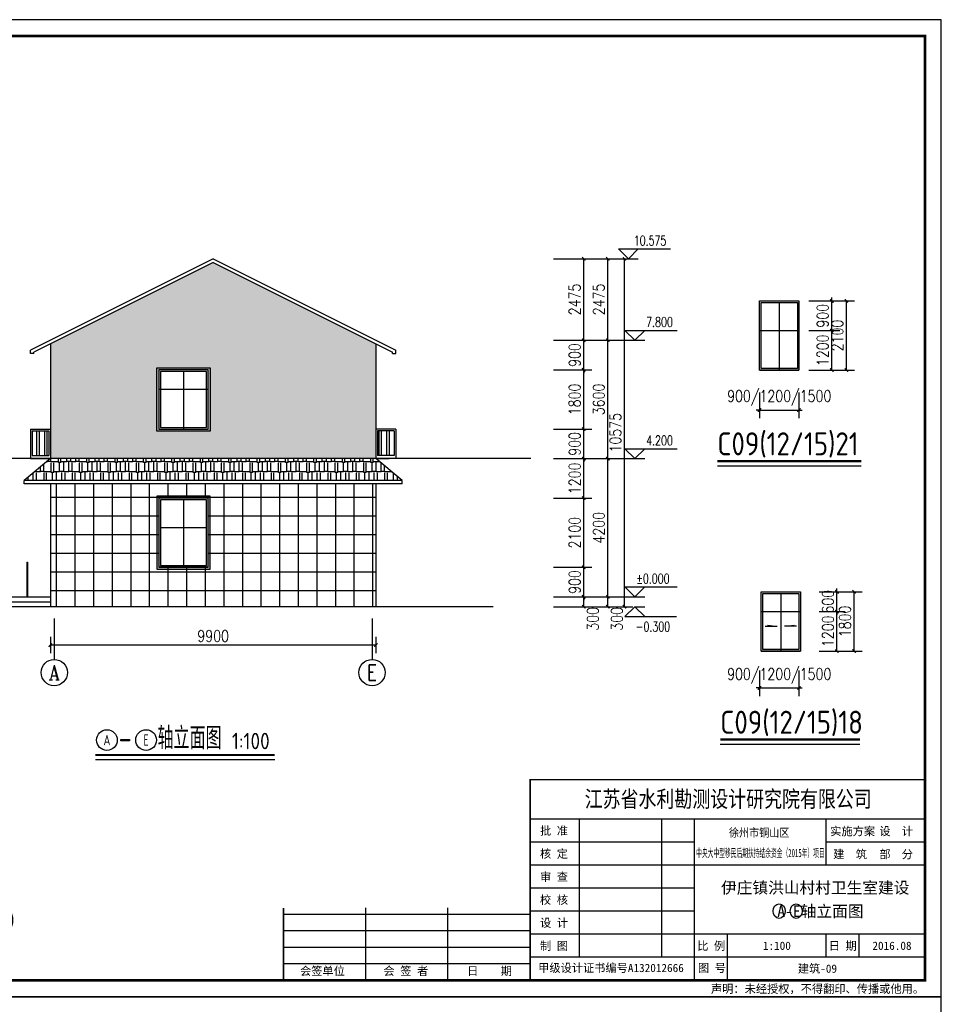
# Model space of a CAD drawing. Extents: x 199962 to 436984, y -16681 to 190402.
# Tile 15 of 36: x 348188 to 376209, y 21076 to 51006. Entities that reach past the tile are written whole.
import ezdxf
from ezdxf.enums import TextEntityAlignment as Align

# ---------------------------------------------------------------- set-up
doc = ezdxf.new("R2010")
doc.units = 0
doc.header["$LTSCALE"] = 1000
doc.header["$MEASUREMENT"] = 0
for name, color, linetype in [('AXIS', 3, 'Continuous'), ('AXIS_TEXT', 7, 'Continuous'), ('DIM_ELEV', 3, 'Continuous'), ('DIM_SYMB', 3, 'Continuous'), ('DOTE', 8, 'Continuous'), ('FURN', 8, 'Continuous'), ('PUB_DIM', 3, 'Continuous'), ('PUB_HATCH', 7, 'Continuous'), ('PUB_TEXT', 7, 'Continuous'), ('WINDOW', 4, 'Continuous'), ('剖面', 8, 'Continuous'), ('图框', 7, 'Continuous'), ('木格栅', 34, 'Continuous'), ('面砖', 8, 'Continuous')]:
    doc.layers.add(name, color=color, linetype=linetype)
doc.styles.add('_TCH_AXIS', font='COMPLEX', dxfattribs={"bigfont": 'GBCBIG'})
doc.styles.add('_TCH_DIM', font='SIMPLEX', dxfattribs={"bigfont": 'GBCBIG'})
doc.styles.add('DIM_FONT', font='simplex.shx', dxfattribs={"width": 0.8})
doc.styles.add('ST', font='SimSun.ttf', dxfattribs={"height": 7})
doc.styles.get("Standard").update_dxf_attribs({"font": 'gbenor.shx', "bigfont": 'gbcbig.shx'})
doc.dimstyles.new('_TCH_ARCH&&100', dxfattribs={"dimtxt": 350, "dimasz": 100, "dimexe": 250, "dimexo": 300, "dimgap": 100, "dimtad": 1, "dimdec": 0, "dimzin": 0, "dimdsep": 46, "dimtxsty": 'DIM_FONT', "dimblk": 'ARCHTICK', "dimcen": 0.09, "dimclrt": 7, "dimazin": 2, "dimtfac": 1, "dimtdec": 0, "dimtix": 1, "dimtmove": 2, "dimatfit": 3, "dimfxl": 0, "dimtolj": 1, "dimtzin": 0, "dimarcsym": 0})

# ---------------------------------------------------------------- blocks, each defined once
blk = doc.blocks.new('_ArchTick')
at = {"color": 0, "linetype": 'ByBlock', "const_width": 0.4}
blk.add_lwpolyline([(-0.5, -0.5), (0.5, 0.5)], dxfattribs=at)
blk = doc.blocks.new('*D103')
at = {"layer": 'Defpoints', "color": 0, "transparency": 16777216}
for p in [(372718, 33615), (373558, 33615), (372718, 31815)]:
    blk.add_point(p, dxfattribs=at)
at = {"layer": 'PUB_DIM', "color": 0, "lineweight": -2, "transparency": 16777216}
for p, q in [((373018, 33615), (373808, 33615)), ((373558, 31815), (373558, 33615)), ((373018, 31815), (373808, 31815))]:
    blk.add_line(p, q, dxfattribs=at)
at = {"layer": 'PUB_DIM', "color": 0, "lineweight": -2, "transparency": 16777216, "xscale": 100, "yscale": 100, "zscale": 100}
for p, rotation in [((373558, 33615), 90), ((373558, 31815), 270)]:
    blk.add_blockref('_ArchTick', p, dxfattribs=dict(at, rotation=rotation))
at = {"layer": 'PUB_DIM', "color": 7, "transparency": 16777216, "insert": (373283, 32715), "char_height": 350, "attachment_point": 5, "rotation": 90, "style": 'DIM_FONT'}
blk.add_mtext('\\A1;1800', dxfattribs=at)
blk = doc.blocks.new('*D104')
at = {"layer": 'Defpoints', "color": 0, "transparency": 16777216}
for p in [(372195, 33615), (373036, 33615), (372195, 33015)]:
    blk.add_point(p, dxfattribs=at)
at = {"layer": 'PUB_DIM', "color": 0, "lineweight": -2, "transparency": 16777216}
for p, q in [((372495, 33615), (373286, 33615)), ((373036, 33615), (373036, 33715)), ((373036, 33015), (373036, 33615)), ((372495, 33015), (373286, 33015)), ((373036, 33015), (373036, 32915))]:
    blk.add_line(p, q, dxfattribs=at)
at = {"layer": 'PUB_DIM', "color": 0, "lineweight": -2, "transparency": 16777216, "xscale": 100, "yscale": 100, "zscale": 100}
for p, rotation in [((373036, 33615), 270), ((373036, 33015), 90)]:
    blk.add_blockref('_ArchTick', p, dxfattribs=dict(at, rotation=rotation))
at = {"layer": 'PUB_DIM', "color": 7, "transparency": 16777216, "insert": (372761, 33315), "char_height": 350, "attachment_point": 5, "rotation": 90, "style": 'DIM_FONT'}
blk.add_mtext('\\A1;600', dxfattribs=at)
blk = doc.blocks.new('*D105')
at = {"layer": 'Defpoints', "color": 0, "transparency": 16777216}
for p in [(372195, 33015), (373036, 33015), (372195, 31815)]:
    blk.add_point(p, dxfattribs=at)
at = {"layer": 'PUB_DIM', "color": 0, "lineweight": -2, "transparency": 16777216}
for p, q in [((372495, 33015), (373286, 33015)), ((373036, 31815), (373036, 33015)), ((372495, 31815), (373286, 31815))]:
    blk.add_line(p, q, dxfattribs=at)
at = {"layer": 'PUB_DIM', "color": 0, "lineweight": -2, "transparency": 16777216, "xscale": 100, "yscale": 100, "zscale": 100}
for p, rotation in [((373036, 33015), 90), ((373036, 31815), 270)]:
    blk.add_blockref('_ArchTick', p, dxfattribs=dict(at, rotation=rotation))
at = {"layer": 'PUB_DIM', "color": 7, "transparency": 16777216, "insert": (372761, 32415), "char_height": 350, "attachment_point": 5, "rotation": 90, "style": 'DIM_FONT'}
blk.add_mtext('\\A1;1200', dxfattribs=at)
blk = doc.blocks.new('*D106')
at = {"layer": 'Defpoints', "color": 0, "transparency": 16777216}
for p in [(372328, 42457), (373324, 42457), (372328, 40357)]:
    blk.add_point(p, dxfattribs=at)
at = {"layer": 'PUB_DIM', "color": 0, "lineweight": -2, "transparency": 16777216}
for p, q in [((372628, 42457), (373574, 42457)), ((373324, 40357), (373324, 42457)), ((372628, 40357), (373574, 40357))]:
    blk.add_line(p, q, dxfattribs=at)
at = {"layer": 'PUB_DIM', "color": 0, "lineweight": -2, "transparency": 16777216, "xscale": 100, "yscale": 100, "zscale": 100}
for p, rotation in [((373324, 42457), 90), ((373324, 40357), 270)]:
    blk.add_blockref('_ArchTick', p, dxfattribs=dict(at, rotation=rotation))
at = {"layer": 'PUB_DIM', "color": 7, "transparency": 16777216, "insert": (373049, 41407), "char_height": 350, "attachment_point": 5, "rotation": 90, "style": 'DIM_FONT'}
blk.add_mtext('\\A1;2100', dxfattribs=at)
blk = doc.blocks.new('*D107')
at = {"layer": 'Defpoints', "color": 0, "transparency": 16777216}
for p in [(371882, 42457), (372879, 42457), (371882, 41557)]:
    blk.add_point(p, dxfattribs=at)
at = {"layer": 'PUB_DIM', "color": 0, "lineweight": -2, "transparency": 16777216}
for p, q in [((372879, 42457), (372879, 42557)), ((372182, 42457), (373129, 42457)), ((372879, 41557), (372879, 42457)), ((372182, 41557), (373129, 41557)), ((372879, 41557), (372879, 41457))]:
    blk.add_line(p, q, dxfattribs=at)
at = {"layer": 'PUB_DIM', "color": 0, "lineweight": -2, "transparency": 16777216, "xscale": 100, "yscale": 100, "zscale": 100}
for p, rotation in [((372879, 42457), 270), ((372879, 41557), 90)]:
    blk.add_blockref('_ArchTick', p, dxfattribs=dict(at, rotation=rotation))
at = {"layer": 'PUB_DIM', "color": 7, "transparency": 16777216, "insert": (372604, 42007), "char_height": 350, "attachment_point": 5, "rotation": 90, "style": 'DIM_FONT'}
blk.add_mtext('\\A1;900', dxfattribs=at)
blk = doc.blocks.new('*D108')
at = {"layer": 'Defpoints', "color": 0, "transparency": 16777216}
for p in [(371882, 41557), (372879, 41557), (371882, 40357)]:
    blk.add_point(p, dxfattribs=at)
at = {"layer": 'PUB_DIM', "color": 0, "lineweight": -2, "transparency": 16777216}
for p, q in [((372182, 41557), (373129, 41557)), ((372879, 40357), (372879, 41557)), ((372182, 40357), (373129, 40357))]:
    blk.add_line(p, q, dxfattribs=at)
at = {"layer": 'PUB_DIM', "color": 0, "lineweight": -2, "transparency": 16777216, "xscale": 100, "yscale": 100, "zscale": 100}
for p, rotation in [((372879, 41557), 90), ((372879, 40357), 270)]:
    blk.add_blockref('_ArchTick', p, dxfattribs=dict(at, rotation=rotation))
at = {"layer": 'PUB_DIM', "color": 7, "transparency": 16777216, "insert": (372604, 40957), "char_height": 350, "attachment_point": 5, "rotation": 90, "style": 'DIM_FONT'}
blk.add_mtext('\\A1;1200', dxfattribs=at)
blk = doc.blocks.new('*D109')
at = {"layer": 'Defpoints', "color": 0, "transparency": 16777216}
for p in [(370682, 31525), (371882, 31525), (371882, 30692)]:
    blk.add_point(p, dxfattribs=at)
at = {"layer": 'PUB_DIM', "color": 0, "lineweight": -2, "transparency": 16777216}
for p, q in [((370682, 31225), (370682, 30442)), ((371882, 31225), (371882, 30442)), ((370682, 30692), (370582, 30692)), ((370682, 30692), (371882, 30692)), ((371882, 30692), (371982, 30692))]:
    blk.add_line(p, q, dxfattribs=at)
at = {"layer": 'PUB_DIM', "color": 0, "lineweight": -2, "transparency": 16777216, "xscale": 100, "yscale": 100, "zscale": 100}
blk.add_blockref('_ArchTick', (370682, 30692), dxfattribs=at)
at = {"layer": 'PUB_DIM', "color": 0, "lineweight": -2, "transparency": 16777216, "xscale": 100, "yscale": 100, "zscale": 100, "rotation": 180}
blk.add_blockref('_ArchTick', (371882, 30692), dxfattribs=at)
at = {"layer": 'PUB_DIM', "color": 7, "transparency": 16777216, "insert": (371282, 31058), "char_height": 350, "attachment_point": 5, "style": 'DIM_FONT'}
blk.add_mtext('\\A1;900/1200/1500', dxfattribs=at)
blk = doc.blocks.new('*D110')
at = {"layer": 'Defpoints', "color": 0, "transparency": 16777216}
for p in [(370682, 39974), (371882, 39974), (371882, 39140)]:
    blk.add_point(p, dxfattribs=at)
at = {"layer": 'PUB_DIM', "color": 0, "lineweight": -2, "transparency": 16777216}
for p, q in [((370682, 39674), (370682, 38890)), ((371882, 39674), (371882, 38890)), ((370682, 39140), (370582, 39140)), ((370682, 39140), (371882, 39140)), ((371882, 39140), (371982, 39140))]:
    blk.add_line(p, q, dxfattribs=at)
at = {"layer": 'PUB_DIM', "color": 0, "lineweight": -2, "transparency": 16777216, "xscale": 100, "yscale": 100, "zscale": 100}
blk.add_blockref('_ArchTick', (370682, 39140), dxfattribs=at)
at = {"layer": 'PUB_DIM', "color": 0, "lineweight": -2, "transparency": 16777216, "xscale": 100, "yscale": 100, "zscale": 100, "rotation": 180}
blk.add_blockref('_ArchTick', (371882, 39140), dxfattribs=at)
at = {"layer": 'PUB_DIM', "color": 7, "transparency": 16777216, "insert": (371282, 39507), "char_height": 350, "attachment_point": 5, "style": 'DIM_FONT'}
blk.add_mtext('\\A1;900/1200/1500', dxfattribs=at)
blk = doc.blocks.new('*D152')
at = {"layer": 'Defpoints', "color": 0, "transparency": 16777216}
for p in [(364121, 43738), (365338, 43738), (364121, 41263)]:
    blk.add_point(p, dxfattribs=at)
at = {"layer": 'PUB_DIM', "color": 0, "lineweight": -2, "transparency": 16777216}
for p, q in [((364421, 43738), (365588, 43738)), ((365338, 41263), (365338, 43738)), ((364421, 41263), (365588, 41263))]:
    blk.add_line(p, q, dxfattribs=at)
at = {"layer": 'PUB_DIM', "color": 0, "lineweight": -2, "transparency": 16777216, "xscale": 100, "yscale": 100, "zscale": 100}
for p, rotation in [((365338, 43738), 90), ((365338, 41263), 270)]:
    blk.add_blockref('_ArchTick', p, dxfattribs=dict(at, rotation=rotation))
at = {"layer": 'PUB_DIM', "color": 7, "transparency": 16777216, "insert": (365063, 42501), "char_height": 350, "attachment_point": 5, "rotation": 90, "style": 'DIM_FONT'}
blk.add_mtext('\\A1;2475', dxfattribs=at)
blk = doc.blocks.new('*D153')
at = {"layer": 'Defpoints', "color": 0, "transparency": 16777216}
for p in [(364121, 41263), (365338, 41263), (364121, 40363)]:
    blk.add_point(p, dxfattribs=at)
at = {"layer": 'PUB_DIM', "color": 0, "lineweight": -2, "transparency": 16777216}
for p, q in [((365338, 41263), (365338, 41363)), ((364421, 41263), (365588, 41263)), ((365338, 40363), (365338, 41263)), ((364421, 40363), (365588, 40363)), ((365338, 40363), (365338, 40263))]:
    blk.add_line(p, q, dxfattribs=at)
at = {"layer": 'PUB_DIM', "color": 0, "lineweight": -2, "transparency": 16777216, "xscale": 100, "yscale": 100, "zscale": 100}
for p, rotation in [((365338, 41263), 270), ((365338, 40363), 90)]:
    blk.add_blockref('_ArchTick', p, dxfattribs=dict(at, rotation=rotation))
at = {"layer": 'PUB_DIM', "color": 7, "transparency": 16777216, "insert": (365063, 40813), "char_height": 350, "attachment_point": 5, "rotation": 90, "style": 'DIM_FONT'}
blk.add_mtext('\\A1;900', dxfattribs=at)
blk = doc.blocks.new('*D154')
at = {"layer": 'Defpoints', "color": 0, "transparency": 16777216}
for p in [(364121, 40363), (365338, 40363), (364121, 38563)]:
    blk.add_point(p, dxfattribs=at)
at = {"layer": 'PUB_DIM', "color": 0, "lineweight": -2, "transparency": 16777216}
for p, q in [((364421, 40363), (365588, 40363)), ((365338, 38563), (365338, 40363)), ((364421, 38563), (365588, 38563))]:
    blk.add_line(p, q, dxfattribs=at)
at = {"layer": 'PUB_DIM', "color": 0, "lineweight": -2, "transparency": 16777216, "xscale": 100, "yscale": 100, "zscale": 100}
for p, rotation in [((365338, 40363), 90), ((365338, 38563), 270)]:
    blk.add_blockref('_ArchTick', p, dxfattribs=dict(at, rotation=rotation))
at = {"layer": 'PUB_DIM', "color": 7, "transparency": 16777216, "insert": (365063, 39463), "char_height": 350, "attachment_point": 5, "rotation": 90, "style": 'DIM_FONT'}
blk.add_mtext('\\A1;1800', dxfattribs=at)
blk = doc.blocks.new('*D155')
at = {"layer": 'Defpoints', "color": 0, "transparency": 16777216}
for p in [(364121, 38563), (365338, 38563), (364121, 37663)]:
    blk.add_point(p, dxfattribs=at)
at = {"layer": 'PUB_DIM', "color": 0, "lineweight": -2, "transparency": 16777216}
for p, q in [((365338, 38563), (365338, 38663)), ((364421, 38563), (365588, 38563)), ((365338, 37663), (365338, 38563)), ((364421, 37663), (365588, 37663)), ((365338, 37663), (365338, 37563))]:
    blk.add_line(p, q, dxfattribs=at)
at = {"layer": 'PUB_DIM', "color": 0, "lineweight": -2, "transparency": 16777216, "xscale": 100, "yscale": 100, "zscale": 100}
for p, rotation in [((365338, 38563), 270), ((365338, 37663), 90)]:
    blk.add_blockref('_ArchTick', p, dxfattribs=dict(at, rotation=rotation))
at = {"layer": 'PUB_DIM', "color": 7, "transparency": 16777216, "insert": (365063, 38113), "char_height": 350, "attachment_point": 5, "rotation": 90, "style": 'DIM_FONT'}
blk.add_mtext('\\A1;900', dxfattribs=at)
blk = doc.blocks.new('*D156')
at = {"layer": 'Defpoints', "color": 0, "transparency": 16777216}
for p in [(364121, 37663), (365338, 37663), (364121, 36463)]:
    blk.add_point(p, dxfattribs=at)
at = {"layer": 'PUB_DIM', "color": 0, "lineweight": -2, "transparency": 16777216}
for p, q in [((364421, 37663), (365588, 37663)), ((365338, 36463), (365338, 37663)), ((364421, 36463), (365588, 36463))]:
    blk.add_line(p, q, dxfattribs=at)
at = {"layer": 'PUB_DIM', "color": 0, "lineweight": -2, "transparency": 16777216, "xscale": 100, "yscale": 100, "zscale": 100}
for p, rotation in [((365338, 37663), 90), ((365338, 36463), 270)]:
    blk.add_blockref('_ArchTick', p, dxfattribs=dict(at, rotation=rotation))
at = {"layer": 'PUB_DIM', "color": 7, "transparency": 16777216, "insert": (365063, 37063), "char_height": 350, "attachment_point": 5, "rotation": 90, "style": 'DIM_FONT'}
blk.add_mtext('\\A1;1200', dxfattribs=at)
blk = doc.blocks.new('*D157')
at = {"layer": 'Defpoints', "color": 0, "transparency": 16777216}
for p in [(364121, 36463), (365338, 36463), (364121, 34363)]:
    blk.add_point(p, dxfattribs=at)
at = {"layer": 'PUB_DIM', "color": 0, "lineweight": -2, "transparency": 16777216}
for p, q in [((364421, 36463), (365588, 36463)), ((365338, 34363), (365338, 36463)), ((364421, 34363), (365588, 34363))]:
    blk.add_line(p, q, dxfattribs=at)
at = {"layer": 'PUB_DIM', "color": 0, "lineweight": -2, "transparency": 16777216, "xscale": 100, "yscale": 100, "zscale": 100}
for p, rotation in [((365338, 36463), 90), ((365338, 34363), 270)]:
    blk.add_blockref('_ArchTick', p, dxfattribs=dict(at, rotation=rotation))
at = {"layer": 'PUB_DIM', "color": 7, "transparency": 16777216, "insert": (365063, 35413), "char_height": 350, "attachment_point": 5, "rotation": 90, "style": 'DIM_FONT'}
blk.add_mtext('\\A1;2100', dxfattribs=at)
blk = doc.blocks.new('*D158')
at = {"layer": 'Defpoints', "color": 0, "transparency": 16777216}
for p in [(364121, 34363), (365338, 34363), (364121, 33463)]:
    blk.add_point(p, dxfattribs=at)
at = {"layer": 'PUB_DIM', "color": 0, "lineweight": -2, "transparency": 16777216}
for p, q in [((365338, 34363), (365338, 34463)), ((364421, 34363), (365588, 34363)), ((365338, 33463), (365338, 34363)), ((364421, 33463), (365588, 33463)), ((365338, 33463), (365338, 33363))]:
    blk.add_line(p, q, dxfattribs=at)
at = {"layer": 'PUB_DIM', "color": 0, "lineweight": -2, "transparency": 16777216, "xscale": 100, "yscale": 100, "zscale": 100}
for p, rotation in [((365338, 34363), 270), ((365338, 33463), 90)]:
    blk.add_blockref('_ArchTick', p, dxfattribs=dict(at, rotation=rotation))
at = {"layer": 'PUB_DIM', "color": 7, "transparency": 16777216, "insert": (365063, 33913), "char_height": 350, "attachment_point": 5, "rotation": 90, "style": 'DIM_FONT'}
blk.add_mtext('\\A1;900', dxfattribs=at)
blk = doc.blocks.new('*D159')
at = {"layer": 'Defpoints', "color": 0, "transparency": 16777216}
for p in [(364121, 33463), (365338, 33463), (364121, 33163)]:
    blk.add_point(p, dxfattribs=at)
at = {"layer": 'PUB_DIM', "color": 0, "lineweight": -2, "transparency": 16777216}
for p, q in [((364421, 33463), (365588, 33463)), ((365338, 33163), (365338, 33463)), ((364421, 33163), (365588, 33163))]:
    blk.add_line(p, q, dxfattribs=at)
at = {"layer": 'PUB_DIM', "color": 0, "lineweight": -2, "transparency": 16777216, "xscale": 100, "yscale": 100, "zscale": 100}
for p, rotation in [((365338, 33463), 90), ((365338, 33163), 270)]:
    blk.add_blockref('_ArchTick', p, dxfattribs=dict(at, rotation=rotation))
at = {"layer": 'PUB_DIM', "color": 7, "transparency": 16777216, "insert": (365613, 32793), "char_height": 350, "attachment_point": 5, "rotation": 90, "style": 'DIM_FONT'}
blk.add_mtext('\\A1;300', dxfattribs=at)
blk = doc.blocks.new('*D160')
at = {"layer": 'AXIS', "color": 0, "lineweight": -2, "transparency": 16777216}
for p, q in [((349121, 32242), (349121, 31746)), ((359021, 32242), (359021, 31746)), ((359021, 31996), (349121, 31996))]:
    blk.add_line(p, q, dxfattribs=at)
at = {"layer": 'Defpoints', "color": 0, "transparency": 16777216}
for p in [(349121, 32542), (359021, 32542), (349121, 31996)]:
    blk.add_point(p, dxfattribs=at)
at = {"layer": 'AXIS', "color": 0, "lineweight": -2, "transparency": 16777216, "xscale": 100, "yscale": 100, "zscale": 100}
for p, rotation in [((349121, 31996), 180.0000000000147), ((359021, 31996), 1.47882e-11)]:
    blk.add_blockref('_ArchTick', p, dxfattribs=dict(at, rotation=rotation))
at = {"layer": 'AXIS', "color": 7, "transparency": 16777216, "insert": (354071, 32271), "char_height": 350, "attachment_point": 5, "style": 'DIM_FONT'}
blk.add_mtext('\\A1;9900', dxfattribs=at)
blk = doc.blocks.new('*D161')
at = {"layer": 'Defpoints', "color": 0, "transparency": 16777216}
for p in [(365532, 43738), (366577, 43738), (365532, 33163)]:
    blk.add_point(p, dxfattribs=at)
at = {"layer": 'PUB_DIM', "color": 0, "lineweight": -2, "transparency": 16777216}
for p, q in [((365832, 43738), (366827, 43738)), ((366577, 33163), (366577, 43738)), ((365832, 33163), (366827, 33163))]:
    blk.add_line(p, q, dxfattribs=at)
at = {"layer": 'PUB_DIM', "color": 0, "lineweight": -2, "transparency": 16777216, "xscale": 100, "yscale": 100, "zscale": 100}
for p, rotation in [((366577, 43738), 90), ((366577, 33163), 270)]:
    blk.add_blockref('_ArchTick', p, dxfattribs=dict(at, rotation=rotation))
at = {"layer": 'PUB_DIM', "color": 7, "transparency": 16777216, "insert": (366302, 38451), "char_height": 350, "attachment_point": 5, "rotation": 90, "style": 'DIM_FONT'}
blk.add_mtext('\\A1;10575', dxfattribs=at)
blk = doc.blocks.new('*D162')
at = {"layer": 'Defpoints', "color": 0, "transparency": 16777216}
for p in [(364853, 43738), (366070, 43738), (364853, 41263)]:
    blk.add_point(p, dxfattribs=at)
at = {"layer": 'PUB_DIM', "color": 0, "lineweight": -2, "transparency": 16777216}
for p, q in [((365153, 43738), (366320, 43738)), ((366070, 41263), (366070, 43738)), ((365153, 41263), (366320, 41263))]:
    blk.add_line(p, q, dxfattribs=at)
at = {"layer": 'PUB_DIM', "color": 0, "lineweight": -2, "transparency": 16777216, "xscale": 100, "yscale": 100, "zscale": 100}
for p, rotation in [((366070, 43738), 90), ((366070, 41263), 270)]:
    blk.add_blockref('_ArchTick', p, dxfattribs=dict(at, rotation=rotation))
at = {"layer": 'PUB_DIM', "color": 7, "transparency": 16777216, "insert": (365795, 42501), "char_height": 350, "attachment_point": 5, "rotation": 90, "style": 'DIM_FONT'}
blk.add_mtext('\\A1;2475', dxfattribs=at)
blk = doc.blocks.new('*D163')
at = {"layer": 'Defpoints', "color": 0, "transparency": 16777216}
for p in [(364853, 41263), (366070, 41263), (364853, 37663)]:
    blk.add_point(p, dxfattribs=at)
at = {"layer": 'PUB_DIM', "color": 0, "lineweight": -2, "transparency": 16777216}
for p, q in [((365153, 41263), (366320, 41263)), ((366070, 37663), (366070, 41263)), ((365153, 37663), (366320, 37663))]:
    blk.add_line(p, q, dxfattribs=at)
at = {"layer": 'PUB_DIM', "color": 0, "lineweight": -2, "transparency": 16777216, "xscale": 100, "yscale": 100, "zscale": 100}
for p, rotation in [((366070, 41263), 90), ((366070, 37663), 270)]:
    blk.add_blockref('_ArchTick', p, dxfattribs=dict(at, rotation=rotation))
at = {"layer": 'PUB_DIM', "color": 7, "transparency": 16777216, "insert": (365795, 39463), "char_height": 350, "attachment_point": 5, "rotation": 90, "style": 'DIM_FONT'}
blk.add_mtext('\\A1;3600', dxfattribs=at)
blk = doc.blocks.new('*D164')
at = {"layer": 'Defpoints', "color": 0, "transparency": 16777216}
for p in [(364853, 37663), (366070, 37663), (364853, 33463)]:
    blk.add_point(p, dxfattribs=at)
at = {"layer": 'PUB_DIM', "color": 0, "lineweight": -2, "transparency": 16777216}
for p, q in [((365153, 37663), (366320, 37663)), ((366070, 33463), (366070, 37663)), ((365153, 33463), (366320, 33463))]:
    blk.add_line(p, q, dxfattribs=at)
at = {"layer": 'PUB_DIM', "color": 0, "lineweight": -2, "transparency": 16777216, "xscale": 100, "yscale": 100, "zscale": 100}
for p, rotation in [((366070, 37663), 90), ((366070, 33463), 270)]:
    blk.add_blockref('_ArchTick', p, dxfattribs=dict(at, rotation=rotation))
at = {"layer": 'PUB_DIM', "color": 7, "transparency": 16777216, "insert": (365795, 35563), "char_height": 350, "attachment_point": 5, "rotation": 90, "style": 'DIM_FONT'}
blk.add_mtext('\\A1;4200', dxfattribs=at)
blk = doc.blocks.new('*D165')
at = {"layer": 'Defpoints', "color": 0, "transparency": 16777216}
for p in [(364853, 33463), (366070, 33463), (364853, 33163)]:
    blk.add_point(p, dxfattribs=at)
at = {"layer": 'PUB_DIM', "color": 0, "lineweight": -2, "transparency": 16777216}
for p, q in [((365153, 33463), (366320, 33463)), ((366070, 33163), (366070, 33463)), ((365153, 33163), (366320, 33163))]:
    blk.add_line(p, q, dxfattribs=at)
at = {"layer": 'PUB_DIM', "color": 0, "lineweight": -2, "transparency": 16777216, "xscale": 100, "yscale": 100, "zscale": 100}
for p, rotation in [((366070, 33463), 90), ((366070, 33163), 270)]:
    blk.add_blockref('_ArchTick', p, dxfattribs=dict(at, rotation=rotation))
at = {"layer": 'PUB_DIM', "color": 7, "transparency": 16777216, "insert": (366345, 32793), "char_height": 350, "attachment_point": 5, "rotation": 90, "style": 'DIM_FONT'}
blk.add_mtext('\\A1;300', dxfattribs=at)

msp = doc.modelspace()

# ---------------------------------------------------------------- hatches: boundary and pattern name
at = {"layer": 'DIM_SYMB'}
for points in [[(371216, 32573.6), (370916, 32573.6), (370916, 32613.6)], [(371444, 32573.6), (371744, 32573.6), (371744, 32613.6)]]:
    msp.add_hatch(color=256, dxfattribs=at).paths.add_polyline_path(points)
at = {"layer": 'FURN'}
h = msp.add_hatch(dxfattribs=at)
h.set_pattern_fill('AR-RSHKE', color=256, scale=100, style=0)
h.set_pattern_definition([(180, (706995.1, 30858.18), (-647.7, 304.8), [152.4, -127, 177.8, -76.2, 228.6, -101.6]), (180, (706842.7, 30870.88), (-647.7, 304.8), [127, -482.6, 101.6, -152.4]), (180, (706537.9, 30839.13), (-647.7, 304.8), [76.2, -787.4]), (90, (706995.1, 30858.18), (215.9, 304.8), [292.1, -927.1]), (90, (706842.7, 30858.18), (215.9, 304.8), [285.75, -933.45]), (90, (706715.7, 30858.18), (215.9, 304.8), [266.7, -952.5]), (90, (706537.9, 30839.13), (215.9, 304.8), [292.1, -927.1]), (90, (706461.7, 30839.13), (215.9, 304.8), [292.1, -927.1]), (90, (706233.1, 30858.18), (215.9, 304.8), [279.4, -939.8])])
h.paths.add_polyline_path([(349120.9, 37663), (359020.9, 37663), (359820.9, 36996.4), (348320.9, 36996.4)])
at = {"layer": 'PUB_HATCH'}
h = msp.add_hatch(dxfattribs=at)
h.set_pattern_fill('多孔材料', color=253, scale=200, angle=45)
h.set_pattern_definition([(90, (282.84, 282.84), (-565.686, 6e-14), []), (180, (282.84, 282.84), (-6e-14, -565.686), [])])
h.paths.add_polyline_path([(349120.9, 36896.4), (359020.9, 36896.4), (359020.9, 33163), (349120.9, 33163)])
h.paths.add_polyline_path([(353920.9, 36463), (352420.9, 36463), (352420.9, 34363), (353920.9, 34363)], flags=16)
at = {"layer": '剖面'}
h = msp.add_hatch(color=256, dxfattribs=at)
h.dxf.hatch_style = 1
h.paths.add_polyline_path([(352360.9, 40423), (352360.9, 38503), (353980.9, 38503), (353980.9, 40423)])
h.paths.add_polyline_path([(353920.9, 40363), (353920.9, 38563), (352420.9, 38563), (352420.9, 40363)], flags=16)
h.paths.add_polyline_path([(353870.9, 40313), (353870.9, 38613), (352470.9, 38613), (352470.9, 40313)], flags=0)
h = msp.add_hatch(color=256, dxfattribs=at)
h.dxf.hatch_style = 1
h.paths.add_polyline_path([(353920.9, 36463), (352420.9, 36463), (352420.9, 34363), (353920.9, 34363)], flags=16)
h.paths.add_polyline_path([(353980.9, 36523), (352360.9, 36523), (352360.9, 34303), (353980.9, 34303)])
at = {"layer": '木格栅'}
h = msp.add_hatch(dxfattribs=at)
h.set_pattern_fill('ANSI32', color=256, scale=50, angle=45, style=0)
h.set_pattern_definition([(90, (698595.1, -550), (238.125, 1e-14), []), (90, (698515.73, -470.62), (238.125, 1e-14), [])])
h.paths.add_polyline_path([(348570.9, 37763), (348570.9, 38513), (349070.9, 38513), (349070.9, 37763)])
h = msp.add_hatch(dxfattribs=at)
h.set_pattern_fill('ANSI32', color=256, scale=50, angle=45, style=0)
h.set_pattern_definition([(90, (9546.67, -550), (-238.125, 1e-14), []), (90, (9626.04, -470.62), (-238.125, 1e-14), [])])
h.paths.add_polyline_path([(359570.9, 37763), (359570.9, 38513), (359070.9, 38513), (359070.9, 37763)])
at = {"layer": '面砖'}
h = msp.add_hatch(dxfattribs=at)
h.set_pattern_fill('AR-SAND', color=256, scale=80, angle=45, style=0)
h.set_pattern_definition([(82.5, (0, 0), (-142.95254, 133.901396), [0, -154.432, 0, -172.72, 0, -165.1]), (52.5, (0, 0), (-75.60437, 329.89314), [0, -83.312, 0, -139.192, 0, -53.34]), (12.5, (-88.37, -88.37), (223.31993, 224.132925), [0, -50.8, 0, -182.88, 0, -238.76]), (2.5, (-88.37, -88.37), (152.91244, 279.02031), [0, -25.4, 0, -119.888, 0, -137.16])])
h.paths.add_polyline_path([(349120.9, 41151.2), (354070.9, 43626.2), (359020.9, 41151.2), (359020.9, 37663), (349120.9, 37663)])
h.paths.add_polyline_path([(353920.9, 40363), (352420.9, 40363), (352420.9, 38563), (353920.9, 38563)], flags=16)

# ---------------------------------------------------------------- linework, layer by layer
for p, q in [((354070.9, 43738), (348520.9, 40963)), ((354070.9, 43738), (359620.9, 40963)), ((354070.9, 43626.2), (348620.9, 40901.2)), ((354070.9, 43626.2), (359520.9, 40901.2)), ((349120.9, 41151.3), (349120.9, 37663)), ((359020.9, 41151.3), (359020.9, 37663)), ((348520.9, 40863), (348520.9, 40963)), ((348620.9, 40863), (348520.9, 40863)), ((348620.9, 40863), (348620.9, 40901.2)), ((359520.9, 40863), (359520.9, 40901.2)), ((359520.9, 40863), (359620.9, 40863)), ((359620.9, 40863), (359620.9, 40963)), ((349120.9, 37663), (348320.9, 36996.4)), ((359020.9, 37663), (349120.9, 37663)), ((359820.9, 36996.4), (359020.9, 37663)), ((359820.9, 36996.4), (348320.9, 36996.4)), ((348320.9, 36896.4), (348320.9, 36996.4)), ((359820.9, 36896.4), (348320.9, 36896.4)), ((349120.9, 36896.4), (349120.9, 33163)), ((359020.9, 36896.4), (359020.9, 33163)), ((359820.9, 36896.4), (359820.9, 36996.4)), ((348400.9, 34517.3), (348400.9, 33463)), ((348400.9, 34517.3), (348420.9, 34517.3)), ((348400.9, 34487.3), (348420.9, 34487.3)), ((348420.9, 34517.3), (348420.9, 33463)), ((362586.5, 33163), (341252.1, 33163))]:
    msp.add_line(p, q)
at = {"layer": 'AXIS'}
for p, q in [((349240.9, 32806.4), (349240.9, 31560.4)), ((358900.9, 32806.4), (358900.9, 31560.4))]:
    msp.add_line(p, q, dxfattribs=at)
for centre in [(349240.9, 31160.4), (358900.9, 31160.4)]:
    msp.add_circle(centre, 400, dxfattribs=at)
at = {"layer": 'DIM_ELEV'}
for p, q in [((366695, 43738.1), (366395, 44038.1)), ((366395, 44038.1), (367978.2, 44038.1)), ((366695, 43738.1), (366995, 44038.1)), ((365995, 43738.1), (366995, 43738.1)), ((366890.2, 41263), (366590.2, 41563)), ((366590.2, 41563), (368173.4, 41563)), ((366890.2, 41263), (367190.2, 41563)), ((366190.2, 41263), (367190.2, 41263)), ((366890.2, 37663), (366590.2, 37963)), ((366590.2, 37963), (368173.4, 37963)), ((366890.2, 37663), (367190.2, 37963)), ((366190.2, 37663), (367190.2, 37663)), ((366890.2, 33463), (366590.2, 33763)), ((366590.2, 33763), (368173.4, 33763)), ((366890.2, 33463), (367190.2, 33763)), ((366190.2, 33463), (367190.2, 33463)), ((349132.1, 33163), (348832.1, 33163)), ((366890.2, 33163), (366590.2, 32863)), ((366890.2, 33163), (367190.2, 32863)), ((366890.2, 33163), (367190.2, 33163)), ((366590.2, 32863), (368155.2, 32863))]:
    msp.add_line(p, q, dxfattribs=at)
at = {"layer": 'DIM_SYMB', "const_width": 70}
for points in [[(369400.6, 37589.3), (373774.7, 37589.3)], [(369489.7, 29125.8), (373734.8, 29125.8)], [(350491.5, 28654.2), (355941.3, 28654.2)]]:
    msp.add_lwpolyline(points, dxfattribs=at)
at = {"layer": 'DIM_SYMB'}
for points in [[(369400.6, 37449.3), (373774.7, 37449.3)], [(370853, 32573.6), (371216, 32573.6)], [(371807, 32573.6), (371444, 32573.6)], [(369489.7, 28985.8), (373734.8, 28985.8)], [(350491.5, 28514.2), (355941.3, 28514.2)]]:
    msp.add_lwpolyline(points, dxfattribs=at)
at = {"layer": 'DOTE'}
msp.add_line((363733.1, 37663), (346650.8, 37663), dxfattribs=at)
at = {"layer": 'PUB_TEXT'}
for centre in [(350841.5, 29109.2), (352031.5, 29109.2)]:
    msp.add_circle(centre, 315, dxfattribs=at)
at = {"layer": 'WINDOW'}
for p, q in [((371282, 42407.5), (371282, 40357.5)), ((370682, 41557.5), (371882, 41557.5)), ((353170.9, 40313), (353170.9, 38563)), ((370682, 40357.5), (371882, 40357.5)), ((353920.9, 39763), (352420.9, 39763)), ((353170.9, 36413), (353170.9, 34363)), ((353870.9, 35563), (352470.9, 35563)), ((353920.9, 34363), (352420.9, 34363)), ((371330, 33565), (371330, 31815)), ((370730, 33014.6), (371930, 33014.6)), ((370730, 31815), (371930, 31815))]:
    msp.add_line(p, q, dxfattribs=at)
for points in [[(370682, 42457.5), (371882, 42457.5), (371882, 40357.5), (370682, 40357.5)], [(370732, 42407.5), (371832, 42407.5), (371832, 40407.5), (370732, 40407.5)], [(353920.9, 40363), (352420.9, 40363), (352420.9, 38563), (353920.9, 38563)], [(353870.9, 40313), (352470.9, 40313), (352470.9, 38613), (353870.9, 38613)], [(353920.9, 36463), (352420.9, 36463), (352420.9, 34363), (353920.9, 34363)], [(353870.9, 36413), (352470.9, 36413), (352470.9, 34413), (353870.9, 34413)], [(370730, 33615), (371930, 33615), (371930, 31815), (370730, 31815)], [(370780, 33565), (371880, 33565), (371880, 31865), (370780, 31865)]]:
    msp.add_lwpolyline(points, close=True, dxfattribs=at)
at = {"layer": '剖面'}
msp.add_line((359020.9, 37663), (359417.6, 37663), dxfattribs=at)
for points in [[(352360.9, 40423), (353980.9, 40423), (353980.9, 38503), (352360.9, 38503)], [(353980.9, 36523), (352360.9, 36523), (352360.9, 34303), (353980.9, 34303)]]:
    msp.add_lwpolyline(points, close=True, dxfattribs=at)
at = {"layer": '图框'}
for p, q in [((375709.3, 26706.3), (363709.3, 26706.3)), ((365209.3, 22506.3), (365209.3, 26706.3)), ((367709.3, 22506.3), (367709.3, 26706.3)), ((368709.3, 21806.3), (368709.3, 26706.3)), ((372709.3, 25306.3), (372709.3, 26706.3)), ((368709.3, 26006.3), (363709.3, 26006.3)), ((375709.3, 26006.3), (372709.3, 26006.3)), ((375709.3, 25306.3), (363709.3, 25306.3)), ((368709.3, 24606.3), (363709.3, 24606.3)), ((358709.3, 21806.3), (358709.3, 24006.3)), ((361209.3, 21806.3), (361209.3, 24006.3)), ((363709.3, 23806.3), (356209.3, 23806.3)), ((368709.3, 23906.3), (363709.3, 23906.3)), ((363709.3, 23306.3), (356209.3, 23306.3)), ((375709.3, 23206.3), (363709.3, 23206.3)), ((369709.3, 21806.3), (369709.3, 23206.3)), ((372709.3, 22506.3), (372709.3, 23206.3)), ((372709.3, 22506.3), (372709.3, 23206.3)), ((373709.3, 22506.3), (373709.3, 23206.3)), ((363709.3, 22806.3), (356209.3, 22806.3)), ((375709.3, 22506.3), (363709.3, 22506.3)), ((363709.3, 22306.3), (356209.3, 22306.3))]:
    msp.add_line(p, q, dxfattribs=at)
at = {"layer": '图框', "color": 4}
for points in [[(376209.3, 51006.3), (334209.3, 51006.3), (334209.3, 21306.3), (376209.3, 21306.3)], [(376209.3, 21306.3), (334209.3, 21306.3), (334209.3, -8393.7), (376209.3, -8393.7)]]:
    msp.add_lwpolyline(points, close=True, dxfattribs=at)
at = {"layer": '图框', "color": 4, "const_width": 80}
msp.add_lwpolyline([(336709.3, 21806.3), (375709.3, 21806.3), (375709.3, 50506.3), (336709.3, 50506.3)], close=True, dxfattribs=at)
at = {"layer": '图框', "const_width": 45}
for points in [[(363709.3, 21806.3), (363709.3, 27906.3), (375709.3, 27906.3)], [(356209.3, 21806.3), (356209.3, 24006.3)]]:
    msp.add_lwpolyline(points, dxfattribs=at)
at = {"layer": '木格栅'}
for p, q in [((348520.9, 38563), (348520.9, 37663)), ((348520.9, 38563), (349120.9, 38563)), ((348570.9, 38513), (348570.9, 37763)), ((348570.9, 38513), (349070.9, 38513)), ((349070.9, 38513), (349070.9, 37763)), ((359620.9, 38563), (359020.9, 38563)), ((359070.9, 38513), (359070.9, 37763)), ((359570.9, 38513), (359070.9, 38513)), ((359570.9, 38513), (359570.9, 37763)), ((359620.9, 38563), (359620.9, 37663)), ((348570.9, 37763), (349070.9, 37763)), ((359570.9, 37763), (359070.9, 37763)), ((348520.9, 37663), (349120.9, 37663)), ((359620.9, 37663), (359020.9, 37663))]:
    msp.add_line(p, q, dxfattribs=at)
for points in [[(346620.9, 33163), (346620.9, 33313), (349120.9, 33313)], [(346920.9, 33313), (346920.9, 33463), (349120.9, 33463)]]:
    msp.add_lwpolyline(points, dxfattribs=at)
at = {"layer": '面砖'}
for centre in [(371279.5, 23909.8), (371798.9, 23909.8)]:
    msp.add_ellipse(centre, major_axis=(0, 221.4), ratio=0.8281239, dxfattribs=at)

# ---------------------------------------------------------------- texts
at = {"layer": 'AXIS_TEXT', "style": '_TCH_AXIS'}
for s, height, width, p, p2 in [('A', 445.4, 0.888889, (349071.2, 30937.7), (349410.6, 30937.7)), ('E', 476.1, 0.8125, (358753.5, 30922.4), (359048.3, 30922.4))]:
    msp.add_text(s, height=height, dxfattribs=dict(at, width=width)).set_placement(p, p2, align=Align.FIT)
at = {"layer": 'PUB_TEXT', "style": '_TCH_DIM', "width": 0.705882}
for s, p in [('10.575', (366858.2, 44143.1)), ('7.800', (367237.4, 41668)), ('4.200', (367237.4, 38068)), ('%%P0.000', (366938.4, 33868)), ('-0.300', (366920.2, 32408))]:
    msp.add_text(s, height=297.5, dxfattribs=at).set_placement(p)
at = {"layer": 'PUB_TEXT'}
for s, height, p in [('C09(12/15)21', 700, (369400.6, 37764)), ('C09(12/15)18', 700, (369489.7, 29300.5)), ('轴立面图', 675.18, (352381.5, 28829.2)), ('1:100', 500, (354640.9, 28829.2)), ('-', 700, (351191.5, 28829.2)), ('02J503-1-6-1-10', 500, (343887.8, 23384.4))]:
    msp.add_text(s, height=height, dxfattribs=at).set_placement(p)
for s, height, width, p, p2 in [('A', 314.5, 1.066667, (350736.7, 28952), (350946.4, 28952)), ('E', 345.4, 0.969697, (351954.8, 28936.5), (352108.3, 28936.5))]:
    msp.add_text(s, height=height, dxfattribs=dict(at, width=width)).set_placement(p, p2, align=Align.FIT)
at = {"layer": '图框', "style": 'ST', "width": 0.8}
msp.add_text('江苏省水利勘测设计研究院有限公司', height=500, dxfattribs=at).set_placement((365365.4, 27068.8))
at = {"layer": '图框', "style": 'ST'}
for s, p in [('批 准', (364007.5, 26226.3)), ('实施方案', (372832.5, 26211.6)), ('设  计', (374325.5, 26211.6)), ('核 定', (364007.5, 25526.3)), ('建  筑', (372925.5, 25511.6)), ('部  分', (374325.5, 25511.6)), ('审 查', (364007.5, 24826.3)), ('校 核', (364007.5, 24126.3)), ('设 计', (364007.5, 23426.3)), ('制 图', (364007.5, 22726.3)), ('比 例', (368787.4, 22726.3)), ('日 期', (372787.4, 22726.3)), ('会签单位', (356711.7, 21963.5)), ('会 签 者', (359247.2, 21963.5)), ('日    期', (361793.4, 21963.5)), ('甲级设计证书编号A132012666', (363951.5, 22056.6)), ('图 号', (368809.3, 22056.6)), ('声明：未经授权，不得翻印、传播或他用。', (369206.3, 21420.9))]:
    msp.add_text(s, height=250, dxfattribs=at).set_placement(p)
for s, width, p in [('徐州市铜山区', 0.9, (370671.3, 26169.4)), ('中央大中型移民后期扶持结余资金（2015年）项目', 0.5, (370709.5, 25550.3))]:
    msp.add_text(s, height=250, dxfattribs=dict(at, width=width)).set_placement(p, align=Align.CENTER)
for s, height, p in [('伊庄镇洪山村村卫生室建设', 350, (372375.5, 24621.5)), ('A-E轴立面图', 350, (372533.4, 23905.9)), ('1:100', 250, (371209.5, 22856.3)), ('2016.08', 250, (374709.3, 22856.3)), ('建筑-09', 250, (372442.6, 22160.6))]:
    msp.add_text(s, height=height, dxfattribs=at).set_placement(p, align=Align.MIDDLE_CENTER)

# ---------------------------------------------------------------- dimensions: what is measured, and where the dimension line sits
at = {"layer": 'AXIS'}
dim = msp.add_aligned_dim(p1=(359020.9, 32541.5), p2=(349120.9, 32541.5), distance=546, dimstyle='_TCH_ARCH&&100', dxfattribs=at)
dim.commit()
dim.dimension.update_dxf_attribs({"geometry": '*D160', "text_midpoint": (354070.9, 32270.5)})
at = {"layer": 'PUB_DIM'}
for p1, p2, distance, picture, middle in [((364120.7, 41263), (364120.7, 43738.1), -1217.1, '*D152', (365062.9, 42500.6)), ((364852.9, 41263), (364852.9, 43738.1), -1217.1, '*D162', (365795, 42500.6)), ((365532.1, 33163), (365532.1, 43738.1), -1045.2, '*D161', (366302.3, 38450.6)), ((371882, 41557.5), (371882, 42457.5), -996.5, '*D107', (372603.5, 42007.5)), ((372327.5, 40357.5), (372327.5, 42457.5), -996.5, '*D106', (373049, 41407.5)), ((371882, 40357.5), (371882, 41557.5), -996.5, '*D108', (372603.5, 40957.5)), ((364120.7, 40363), (364120.7, 41263), -1217.1, '*D153', (365062.9, 40813)), ((364852.9, 37663), (364852.9, 41263), -1217.1, '*D163', (365795, 39463)), ((364120.7, 38563), (364120.7, 40363), -1217.1, '*D154', (365062.9, 39463)), ((364120.7, 37663), (364120.7, 38563), -1217.1, '*D155', (365062.9, 38113)), ((364120.7, 36463), (364120.7, 37663), -1217.1, '*D156', (365062.9, 37063)), ((364852.9, 33463), (364852.9, 37663), -1217.1, '*D164', (365795, 35563)), ((364120.7, 34363), (364120.7, 36463), -1217.1, '*D157', (365062.9, 35413)), ((364120.7, 33463), (364120.7, 34363), -1217.1, '*D158', (365062.9, 33913)), ((372195, 33014.6), (372195, 33615), -840.5, '*D104', (372760.5, 33314.8)), ((372717.5, 31815), (372717.5, 33615), -840.5, '*D103', (373283, 32715)), ((372195, 31815), (372195, 33014.6), -840.5, '*D105', (372760.5, 32414.8))]:
    dim = msp.add_aligned_dim(p1=p1, p2=p2, distance=distance, dimstyle='_TCH_ARCH&&100', dxfattribs=at)
    dim.commit()
    dim.dimension.update_dxf_attribs({"geometry": picture, "text_midpoint": middle})
for p1, p2, picture, middle in [((370682, 39974), (371882, 39974), '*D110', (371282, 39507.2)), ((370682, 31525), (371882, 31525), '*D109', (371282, 31058.2))]:
    dim = msp.add_aligned_dim(p1=p1, p2=p2, distance=-833.5, text='900/1200/1500', dimstyle='_TCH_ARCH&&100', dxfattribs=at)
    dim.commit()
    dim.dimension.update_dxf_attribs({"geometry": picture, "text_midpoint": middle})
for base, p1, p2, picture, middle in [((365337.9, 33463), (364120.7, 33163), (364120.7, 33463), '*D159', (365612.9, 32793)), ((366070, 33463), (364852.9, 33163), (364852.9, 33463), '*D165', (366345, 32793))]:
    dim = msp.add_linear_dim(base=base, p1=p1, p2=p2, angle=90, dimstyle='_TCH_ARCH&&100', dxfattribs=at)
    dim.commit()
    dim.dimension.update_dxf_attribs({"geometry": picture, "text_midpoint": middle, "dimtype": 129})

doc.saveas('drawing.dxf')
